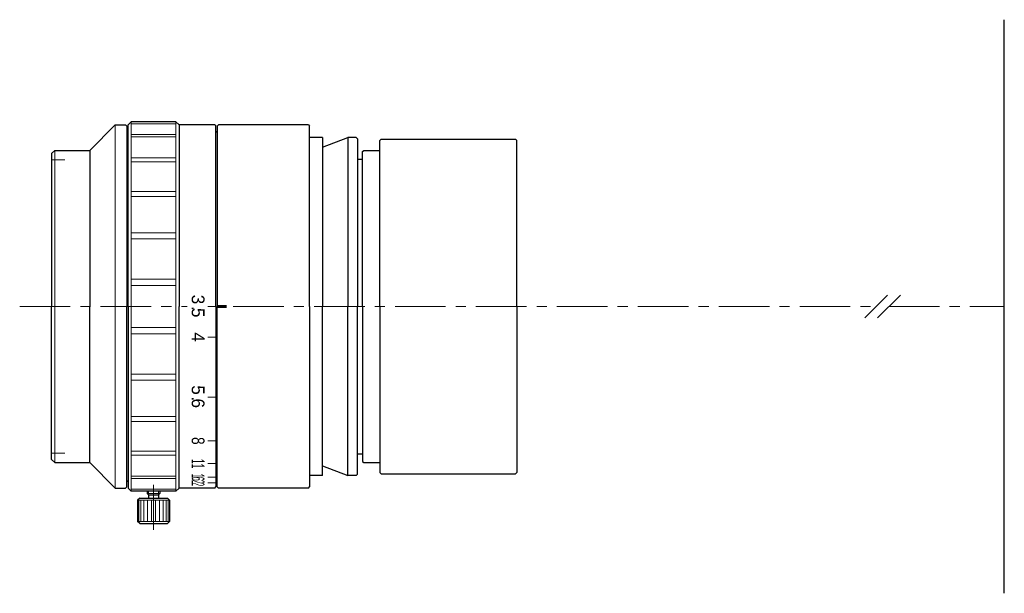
# Model space of a CAD drawing. Header units: millimetres. Extents: x 9 to 163, y 5 to 95.
import ezdxf
from ezdxf.enums import TextEntityAlignment as Align

# ---------------------------------------------------------------- set-up
doc = ezdxf.new("R2010")
doc.units = ezdxf.units.MM
doc.header["$LTSCALE"] = 0.25
doc.linetypes.add('CENTER', pattern=[50.8, 31.75, -6.35, 6.35, -6.35])
doc.layers.add('00_補助線', color=252, linetype='Continuous', lineweight=0, plot=False)
for name, color, linetype, lineweight in [('01_中心線', 1, 'CENTER', 20), ('03_寸法・文字', 50, 'Continuous', 20), ('04_中心線', 1, 'CENTER', 20), ('iris＆image_circle', 7, 'Continuous', 30), ('画層1', 7, 'Continuous', 30)]:
    doc.layers.add(name, color=color, linetype=linetype, lineweight=lineweight)
doc.styles.add('VS Standard', font='txt', dxfattribs={"height": 3})

msp = doc.modelspace()

# ---------------------------------------------------------------- hatches: boundary and pattern name
at = {"layer": '03_寸法・文字'}
h = msp.add_hatch(color=256, dxfattribs=at)
h.dxf.hatch_style = 1
h.paths.add_polyline_path([(41, 50.25), (39.5, 50.25), (39.5, 49.75), (41, 49.75)])

# ---------------------------------------------------------------- linework, layer by layer
at = {"layer": '00_補助線'}
for p, q in [((15.6, 73), (13.5, 73)), ((15.6, 27), (13.5, 27))]:
    msp.add_line(p, q, dxfattribs=at)
at = {"layer": '01_中心線'}
for p, q in [((144.69, 51.8), (141.11, 48.2)), ((146.69, 51.8), (143.11, 48.2)), ((29.5, 14.95), (29.5, 22))]:
    msp.add_line(p, q, dxfattribs=at)
at = {"layer": '03_寸法・文字'}
for p, q in [((38, 50), (39.3, 50)), ((38, 45.21), (39.3, 45.21)), ((38, 35.79), (39.3, 35.79)), ((38, 28.92), (39.3, 28.92)), ((38, 25.38), (39.3, 25.38)), ((38, 23.22), (39.3, 23.22)), ((38, 22.34), (39.3, 22.34))]:
    msp.add_line(p, q, dxfattribs=at)
at = {"layer": '04_中心線'}
for p, q in [((8.5, 50), (34.78, 50)), ((42, 50), (142.9, 50)), ((144.9, 50), (163, 50))]:
    msp.add_line(p, q, dxfattribs=at)
at = {"layer": 'iris＆image_circle'}
msp.add_line((163, 5), (163, 95), dxfattribs=at)
at = {"layer": '画層1'}
for p, q in [((25.5, 78.5), (26, 79)), ((33, 79), (26, 79)), ((33, 79), (33.5, 78.5)), ((19.5, 74.5), (23.5, 78.5)), ((23.5, 78.5), (25.1, 78.5)), ((25.1, 78.5), (25.3, 78.3)), ((25.3, 78.3), (25.3, 50)), ((25.3, 77.5), (25.5, 77.3)), ((25.5, 50), (25.5, 78.5)), ((39.1, 78.5), (33.5, 78.5)), ((33.5, 78.5), (33.5, 50)), ((39.1, 78.5), (39.3, 78.3)), ((39.3, 50), (39.3, 78.3)), ((39.3, 77.5), (39.5, 77.3)), ((39.5, 78.3), (39.7, 78.5)), ((39.5, 78.3), (39.5, 50)), ((53.8, 78.5), (39.7, 78.5)), ((53.8, 78.5), (54, 78.3)), ((54, 50), (54, 78.3)), ((56, 76.5), (54, 76.5)), ((56, 76.5), (56, 50)), ((56, 75), (60, 76.5)), ((61.3, 76.5), (60, 76.5)), ((60, 76.5), (60, 50)), ((61.3, 76.5), (61.5, 76.3)), ((61.5, 76.3), (61.5, 50)), ((65, 76.05), (65.2, 76.25)), ((65, 50), (65, 76.05)), ((65.2, 76.25), (86.3, 76.25)), ((86.3, 76.25), (86.5, 76.05)), ((86.5, 50), (86.5, 76.05)), ((13.5, 74), (14, 74.5)), ((14, 74.5), (19.5, 74.5)), ((19.5, 74.5), (19.5, 50)), ((62.3, 74.3), (62.5, 74.5)), ((62.3, 50), (62.3, 74.3)), ((62.5, 74.5), (65, 74.5)), ((13.5, 74), (13.5, 50)), ((61.5, 73.12), (62.3, 73.12)), ((13.5, 26), (13.5, 50)), ((19.5, 25.5), (19.5, 50)), ((25.3, 21.7), (25.3, 50)), ((25.5, 50), (25.5, 21.5)), ((33.5, 21.5), (33.5, 50)), ((39.3, 50), (39.3, 21.7)), ((39.5, 21.7), (39.5, 50)), ((54, 50), (54, 21.7)), ((56, 23.5), (56, 50)), ((60, 23.5), (60, 50)), ((61.5, 23.7), (61.5, 50)), ((62.3, 50), (62.3, 25.7)), ((65, 50), (65, 23.95)), ((86.5, 50), (86.5, 23.95)), ((61.5, 26.88), (62.3, 26.88)), ((13.5, 26), (14, 25.5)), ((14, 25.5), (19.5, 25.5)), ((19.5, 25.5), (23.5, 21.5)), ((56, 25), (60, 23.5)), ((62.3, 25.7), (62.5, 25.5)), ((62.5, 25.5), (65, 25.5)), ((56, 23.5), (54, 23.5)), ((61.3, 23.5), (60, 23.5)), ((61.3, 23.5), (61.5, 23.7)), ((65, 23.95), (65.2, 23.75)), ((65.2, 23.75), (86.3, 23.75)), ((86.3, 23.75), (86.5, 23.95)), ((25.1, 21.5), (25.3, 21.7)), ((25.3, 22.5), (25.5, 22.7)), ((39.1, 21.5), (39.3, 21.7)), ((39.3, 22.5), (39.5, 22.7)), ((39.5, 21.7), (39.7, 21.5)), ((53.8, 21.5), (54, 21.7)), ((23.5, 21.5), (25.1, 21.5)), ((25.5, 21.5), (26, 21)), ((33, 21), (26, 21)), ((28.5, 21), (28.5, 20.65)), ((28.7, 20.45), (28.5, 20.65)), ((28.7, 20.45), (28.7, 19.95)), ((28.7, 20.45), (30.3, 20.45)), ((30.5, 20.65), (30.3, 20.45)), ((30.3, 20.45), (30.3, 19.95)), ((30.5, 21), (30.5, 20.65)), ((33, 21), (33.5, 21.5)), ((39.1, 21.5), (33.5, 21.5)), ((53.8, 21.5), (39.7, 21.5)), ((27.33, 19.95), (27, 19.62)), ((27, 19.62), (27, 16.27)), ((27.33, 19.95), (31.68, 19.95)), ((31.68, 19.95), (32, 19.62)), ((32, 19.62), (32, 16.27)), ((27.33, 15.95), (27, 16.27)), ((27.33, 15.95), (31.68, 15.95)), ((31.68, 15.95), (32, 16.27))]:
    msp.add_line(p, q, dxfattribs=at)
at = {"layer": '画層1', "lineweight": 9}
for p, q in [((26, 79), (26, 50)), ((33, 79), (33, 50)), ((26, 78.68), (33, 78.68)), ((26, 76.98), (33, 76.98)), ((26, 76.6), (33, 76.6)), ((14, 74.5), (14, 50)), ((26, 73.31), (33, 73.31)), ((26, 72.7), (33, 72.7)), ((26, 68.05), (33, 68.05)), ((26, 67.25), (33, 67.25)), ((26, 61.56), (33, 61.56)), ((26, 60.63), (33, 60.63)), ((26, 54.28), (33, 54.28)), ((26, 53.29), (33, 53.29)), ((14, 25.5), (14, 50)), ((26, 21), (26, 50)), ((33, 21), (33, 50)), ((26, 46.71), (33, 46.71)), ((26, 45.72), (33, 45.72)), ((26, 39.37), (33, 39.37)), ((26, 38.44), (33, 38.44)), ((26, 32.75), (33, 32.75)), ((26, 31.95), (33, 31.95)), ((26, 27.3), (33, 27.3)), ((26, 26.69), (33, 26.69)), ((26, 23.4), (33, 23.4)), ((26, 23.02), (33, 23.02)), ((26, 21.32), (33, 21.32)), ((28.5, 20.65), (30.5, 20.65)), ((27, 19.62), (32, 19.62)), ((27.19, 16.27), (27.19, 19.62)), ((27.52, 16.27), (27.52, 19.62)), ((27.98, 16.27), (27.98, 19.62)), ((28.54, 16.27), (28.54, 19.62)), ((29.17, 16.27), (29.17, 19.62)), ((29.83, 16.27), (29.83, 19.62)), ((30.46, 16.27), (30.46, 19.62)), ((31.02, 16.27), (31.02, 19.62)), ((31.48, 16.27), (31.48, 19.62)), ((31.81, 16.27), (31.81, 19.62)), ((27, 16.27), (32, 16.27))]:
    msp.add_line(p, q, dxfattribs=at)
at = {"layer": '画層1', "lineweight": 20}
for p, q in [((23.5, 78.5), (23.5, 50)), ((23.5, 21.5), (23.5, 50)), ((28.7, 21), (28.7, 20.45)), ((30.3, 21), (30.3, 20.45))]:
    msp.add_line(p, q, dxfattribs=at)

# ---------------------------------------------------------------- texts
at = {"layer": '03_寸法・文字', "style": 'VS Standard'}
for s, p in [('3', (37.5, 51.1)), ('.', (37.5, 49.71)), ('5', (37.5, 49.03)), ('4', (37.5, 45.21)), ('5', (37.5, 36.89)), ('.', (37.5, 35.51)), ('6', (37.5, 34.82))]:
    msp.add_text(s, height=2, rotation=270, dxfattribs=at).set_placement(p, align=Align.TOP_CENTER)
for s, width, p in [('8', 0.8, (37.5, 28.92)), ('1', 0.5, (37.5, 25.71)), ('1', 0.5, (37.5, 24.97)), ('6', 0.4, (37.5, 22.97)), ('1', 0.4, (37.5, 23.43)), ('2', 0.3, (37.5, 22.49)), ('2', 0.3, (37.5, 22.1))]:
    msp.add_text(s, height=2, rotation=270, dxfattribs=dict(at, width=width)).set_placement(p, align=Align.TOP_CENTER)

doc.saveas('drawing.dxf')
